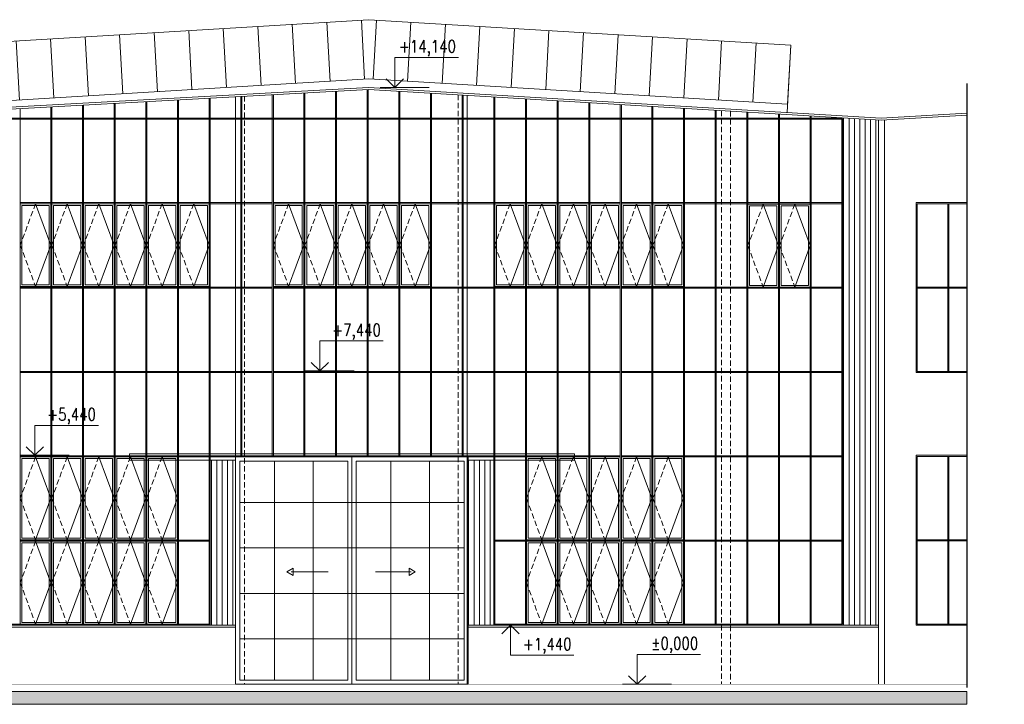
# Model space of a CAD drawing. Header units: millimetres. Extents: x -485339 to 350584, y -1189936 to 0.
# Tile 90 of 256: x -176887 to -153544, y -973114 to -956891. Entities that reach past the tile are written whole.
import ezdxf
from ezdxf.enums import TextEntityAlignment as Align

# ---------------------------------------------------------------- set-up
doc = ezdxf.new("R2010")
doc.units = ezdxf.units.MM
doc.header["$LTSCALE"] = 10
doc.linetypes.add('ČÁRKOVANÁ', pattern=[19.05, 12.7, -6.35])
doc.layers.get('Defpoints').update_dxf_attribs({"color": 201})
for name, color, linetype, lineweight in [('N_popis_fasáda', 212, 'Continuous', 18), ('St__otvory_dveře', 40, 'Continuous', 18), ('St_kóty_výškové', 132, 'Continuous', 18), ('St_otvory_okna', 40, 'Continuous', 18), ('St_sloupy_opláštění_pohled', 25, 'ČÁRKOVANÁ', 18), ('St_čáry_obrys', 5, 'Continuous', 35), ('St_čáry_plné', 250, 'Continuous', 18), ('St_šrafy', 250, 'Continuous', 18)]:
    doc.layers.add(name, color=color, linetype=linetype, lineweight=lineweight)
doc.styles.add('ROMANS', font='romans.shx', dxfattribs={"width": 0.8})
doc.styles.get("Standard").update_dxf_attribs({"font": 'simplex.shx', "width": 0.8})
doc.dimstyles.new('stavebníM100', dxfattribs={"dimtxt": 165, "dimasz": 170, "dimexe": 150, "dimexo": 100, "dimgap": 30, "dimtad": 1, "dimdec": 0, "dimtxsty": 'Standard', "dimblk": 'OBLIQUE', "dimcen": -2.5, "dimdle": 150, "dimclrd": 256, "dimclre": 256, "dimclrt": 256, "dimadec": 4, "dimazin": 0, "dimtfac": 1, "dimtdec": 0, "dimtmove": 2, "dimatfit": 3, "dimldrblk": 'OBLIQUE', "dimfxl": 400, "dimfxlon": 1, "dimlwd": -1, "dimlwe": -1, "dimarcsym": 0})
pattern_1 = [(90, (0, -264741.41), (-127, 8e-15), [])]

# ---------------------------------------------------------------- blocks, each defined once
blk = doc.blocks.new('*U5559')
at = {"layer": 'St_otvory_okna'}
for points in [[(-12.5, -5875), (-12.5, 6087.5)], [(12.5, -5875), (12.5, 6087.5)]]:
    blk.add_lwpolyline(points, dxfattribs=at)
blk = doc.blocks.new('*U5558')
at = {"layer": 'St_otvory_okna'}
for p in [(0, 0), (750, 0), (1500, 0), (2250, 0), (3000, 0), (3750, 0), (4500, 0), (5250, 0), (6000, 0), (6750, 0), (7500, 0)]:
    blk.add_blockref('*U5559', p, dxfattribs=at)
blk = doc.blocks.new('*U5561')
at = {"layer": 'St_otvory_okna'}
for points in [[(-368.75, 12.5), (356.25, 12.5)], [(-368.75, -12.5), (356.25, -12.5)]]:
    blk.add_lwpolyline(points, dxfattribs=at)
blk = doc.blocks.new('*U5560')
at = {"layer": 'St_otvory_okna'}
for p in [(0, 8000), (750, 8000), (1500, 8000), (2250, 8000), (3000, 8000), (3750, 8000), (4500, 8000), (5250, 8000), (6000, 8000), (6750, 8000), (7500, 8000), (0, 6000), (750, 6000), (1500, 6000), (2250, 6000), (3000, 6000), (3750, 6000), (4500, 6000), (5250, 6000), (6000, 6000), (6750, 6000), (7500, 6000), (0, 4000), (750, 4000), (1500, 4000), (2250, 4000), (3000, 4000), (3750, 4000), (4500, 4000), (5250, 4000), (6000, 4000), (6750, 4000), (7500, 4000), (0, 2000), (750, 2000), (1500, 2000), (2250, 2000), (3000, 2000), (3750, 2000), (4500, 2000), (5250, 2000), (6000, 2000), (6750, 2000), (7500, 2000), (0, 0), (750, 0), (1500, 0), (2250, 0), (3000, 0), (3750, 0), (4500, 0), (5250, 0), (6000, 0), (6750, 0), (7500, 0)]:
    blk.add_blockref('*U5561', p, dxfattribs=at)
blk = doc.blocks.new('*U5565')
at = {"layer": 'St_otvory_okna'}
for points in [[(-12.5, -3881.25), (-12.5, 4093.75)], [(12.5, -3881.25), (12.5, 4093.75)]]:
    blk.add_lwpolyline(points, dxfattribs=at)
blk = doc.blocks.new('*U5564')
at = {"layer": 'St_otvory_okna'}
for p in [(0, 0), (750, 0), (1500, 0), (2250, 0), (3000, 0), (3750, 0), (4500, 0), (5250, 0)]:
    blk.add_blockref('*U5565', p, dxfattribs=at)
blk = doc.blocks.new('*U5569')
at = {"layer": 'St_otvory_okna'}
for points in [[(-362.5, 12.5), (362.5, 12.5)], [(-362.5, -12.5), (362.5, -12.5)]]:
    blk.add_lwpolyline(points, dxfattribs=at)
blk = doc.blocks.new('*U5568')
at = {"layer": 'St_otvory_okna'}
for p in [(0, 4000), (750, 4000), (1500, 4000), (2250, 4000), (3000, 4000), (3750, 4000), (4500, 4000), (5250, 4000), (6000, 4000), (0, 2000), (750, 2000), (1500, 2000), (2250, 2000), (3000, 2000), (3750, 2000), (4500, 2000), (5250, 2000), (6000, 2000), (0, 0), (750, 0), (1500, 0), (2250, 0), (3000, 0), (3750, 0), (4500, 0), (5250, 0), (6000, 0)]:
    blk.add_blockref('*U5569', p, dxfattribs=at)
blk = doc.blocks.new('G$CE9516F89')
at = {"layer": 'St_otvory_okna', "color": 0}
for points in [[(0, 0), (725, 0), (725, 1962.5), (0, 1962.5)], [(40, 40), (685, 40), (685, 1922.5), (40, 1922.5)]]:
    blk.add_lwpolyline(points, close=True, dxfattribs=at)
blk.add_lwpolyline([(362.5, 1962.5), (0, 981.25), (362.5, 0)], dxfattribs=at)
at = {"layer": 'St_otvory_okna', "color": 0, "linetype": 'ČÁRKOVANÁ'}
blk.add_lwpolyline([(362.5, 1962.5), (725, 981.25), (362.5, 0)], dxfattribs=at)
blk = doc.blocks.new('*U5571')
at = {"layer": 'St_otvory_okna'}
blk.add_blockref('G$CE9516F89', (-362.5, -981.25), dxfattribs=at)
blk = doc.blocks.new('*U5570')
at = {"layer": 'St_otvory_okna'}
for p in [(-3000, 2000), (-2250, 2000), (-1500, 2000), (-750, 2000), (0, 2000), (-3000, 0), (-2250, 0), (-1500, 0), (-750, 0), (0, 0)]:
    blk.add_blockref('*U5571', p, dxfattribs=at)
blk = doc.blocks.new('*U5573')
at = {"layer": 'St_otvory_okna'}
blk.add_blockref('G$CE9516F89', (-362.5, -981.25), dxfattribs=at)
blk = doc.blocks.new('*U5572')
at = {"layer": 'St_otvory_okna'}
for p in [(-3000, 2000), (-2250, 2000), (-1500, 2000), (-750, 2000), (0, 2000), (-3000, 0), (-2250, 0), (-1500, 0), (-750, 0), (0, 0)]:
    blk.add_blockref('*U5573', p, dxfattribs=at)
blk = doc.blocks.new('*U5575')
at = {"layer": 'St_otvory_okna'}
blk.add_blockref('G$CE9516F89', (-362.5, -981.25), dxfattribs=at)
blk = doc.blocks.new('*U5574')
at = {"layer": 'St_otvory_okna'}
for p in [(-3750, 0), (-3000, 0), (-2250, 0), (-1500, 0), (-750, 0), (0, 0)]:
    blk.add_blockref('*U5575', p, dxfattribs=at)
blk = doc.blocks.new('*U5577')
at = {"layer": 'St_otvory_okna'}
blk.add_blockref('G$CE9516F89', (-362.5, -981.25), dxfattribs=at)
blk = doc.blocks.new('*U5576')
at = {"layer": 'St_otvory_okna'}
for p in [(-750, 0), (0, 0)]:
    blk.add_blockref('*U5577', p, dxfattribs=at)
blk = doc.blocks.new('*U5579')
at = {"layer": 'St_otvory_okna'}
blk.add_blockref('G$CE9516F89', (-362.5, -981.25), dxfattribs=at)
blk = doc.blocks.new('*U5578')
at = {"layer": 'St_otvory_okna'}
for p in [(-3000, 0), (-2250, 0), (-1500, 0), (-750, 0), (0, 0)]:
    blk.add_blockref('*U5579', p, dxfattribs=at)
blk = doc.blocks.new('*U5581')
at = {"layer": 'St_otvory_okna'}
blk.add_blockref('G$CE9516F89', (-362.5, -981.25), dxfattribs=at)
blk = doc.blocks.new('*U5580')
at = {"layer": 'St_otvory_okna'}
for p in [(-3750, 0), (-3000, 0), (-2250, 0), (-1500, 0), (-750, 0), (0, 0)]:
    blk.add_blockref('*U5581', p, dxfattribs=at)
blk = doc.blocks.new('G$CDF0C6FA4')
at = {"layer": 'St__otvory_dveře', "color": 0}
for points in [[(0, 5462), (5275, 5462), (5275, 5312), (2758, 5312), (2758, 5388), (0, 5388), (-2758, 5388), (-2758, 5312), (-5275, 5312), (-5275, 5462)], [(-2758, 0), (2758, 0), (2758, 5388), (-2758, 5388)], [(-1541, 2665), (-1394, 2580), (-1394, 2749)], [(1501, 2665), (1354, 2580), (1354, 2749)]]:
    blk.add_lwpolyline(points, close=True, dxfattribs=at)
for points in [[(0, 5388), (0, 0)], [(-100, 5288), (-2658, 5288), (-2658, 100), (-100, 100)], [(-1838, 5288), (-1838, 100)], [(-919, 5288), (-919, 100)], [(-100, 5288), (-100, 100)], [(100, 100), (2658, 100), (2658, 5288), (100, 5288)], [(100, 5288), (100, 100)], [(919, 5288), (919, 100)], [(1838, 5288), (1838, 100)], [(2658, 4310), (-2658, 4310)], [(2658, 3234), (-2658, 3234)], [(-1443, 2665), (-560, 2665)], [(1403, 2665), (560, 2665)], [(-2658, 2154), (2658, 2154)], [(-2658, 1077), (2658, 1077)]]:
    blk.add_lwpolyline(points, dxfattribs=at)
blk = doc.blocks.new('*U4020')
at = {"layer": 'St_čáry_plné'}
blk.add_lwpolyline([(0, 0), (-7, 1403)], dxfattribs=at)
blk = doc.blocks.new('*U4019')
at = {"layer": 'St_čáry_plné', "rotation": 176.5599197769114}
for p in [(-12221, 2274), (-11402, 2225), (-10584, 2176), (-9765, 2126), (-8947, 2077), (-8128, 2028), (-7310, 1979), (-6491, 1930), (-5673, 1880), (-4854, 1831), (-4036, 1782), (-3217, 1733), (-2399, 1684)]:
    blk.add_blockref('*U4020', p, dxfattribs=at)
blk = doc.blocks.new('*U4022')
at = {"layer": 'St_čáry_plné'}
blk.add_lwpolyline([(0, 0), (-6, -1403)], dxfattribs=at)
blk = doc.blocks.new('*U4021')
at = {"layer": 'St_čáry_plné', "rotation": 3.440080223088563}
for p in [(-15032, 2126), (-14213, 2176), (-13395, 2225), (-12576, 2274), (-19125, 1880), (-18306, 1930), (-17488, 1979), (-16669, 2028), (-15850, 2077), (-22399, 1684), (-21580, 1733), (-20762, 1782), (-19943, 1831)]:
    blk.add_blockref('*U4022', p, dxfattribs=at)
blk = doc.blocks.new('*U3985')
at = {"color": 0, "linetype": 'ByBlock', "lineweight": -2}
blk.add_line((3, 0), (-7, 0), dxfattribs=at)
for points in [[(0, 0), (0, 6.12), (0, 6.12), (-13, 6.12)], [(1.75, 1.75), (0, 0), (-1.75, 1.75)]]:
    blk.add_lwpolyline(points, dxfattribs=at)
at = {"color": 0, "linetype": 'ByBlock', "lineweight": -2, "style": 'ROMANS', "width": 0.8}
for tag, p in [('VYSKA', (-3.45, 9.62)), ('POPIS_001', (-12.5, 5.12))]:
    blk.add_attdef(tag, text='', height=2.5, dxfattribs=at).set_placement(p, align=Align.TOP_RIGHT)
blk = doc.blocks.new('*U4032')
at = {"color": 0, "linetype": 'ByBlock', "lineweight": -2}
blk.add_line((3, 0), (-7, 0), dxfattribs=at)
for points in [[(0, 0), (0, -6.12), (0, -6.12), (-13, -6.12)], [(1.75, -1.75), (0, 0), (-1.75, -1.75)]]:
    blk.add_lwpolyline(points, dxfattribs=at)
at = {"color": 0, "linetype": 'ByBlock', "lineweight": -2, "style": 'ROMANS', "width": 0.8}
for tag, p in [('VYSKA', (-3.45, -2.62)), ('POPIS_001', (-12.5, -7.13))]:
    blk.add_attdef(tag, text='', height=2.5, dxfattribs=at).set_placement(p, align=Align.TOP_RIGHT)
blk = doc.blocks.new('*U4033')
at = {"color": 0, "linetype": 'ByBlock', "lineweight": -2}
blk.add_line((3, 0), (-7, 0), dxfattribs=at)
for points in [[(0, 0), (0, 6.12), (0, 6.12), (-13, 6.12)], [(1.75, 1.75), (0, 0), (-1.75, 1.75)]]:
    blk.add_lwpolyline(points, dxfattribs=at)
at = {"color": 0, "linetype": 'ByBlock', "lineweight": -2, "style": 'ROMANS', "width": 0.8}
for tag, p in [('VYSKA', (-3.45, 9.62)), ('POPIS_001', (-12.5, 5.12))]:
    blk.add_attdef(tag, text='', height=2.5, dxfattribs=at).set_placement(p, align=Align.TOP_RIGHT)
blk = doc.blocks.new('_OBLIQUE')
at = {"color": 0, "linetype": 'ByBlock'}
blk.add_line((-0.5, -0.5), (0.5, 0.5), dxfattribs=at)
blk = doc.blocks.new('*D6706')
at = {"layer": 'Defpoints', "color": 0}
for p in [(-183011, -959239), (0, -959239), (-183011, -960239)]:
    blk.add_point(p, dxfattribs=at)
at = {"layer": 'N_popis_fasáda'}
for p, q in [((-183011, -960389), (-183011, -959089)), ((-182611, -959239), (-183161, -959239)), ((-183111, -960239), (-183161, -960239))]:
    blk.add_line(p, q, dxfattribs=at)
at = {"layer": 'N_popis_fasáda', "linetype": 'ByBlock', "xscale": 170, "yscale": 170, "zscale": 170}
for p, rotation in [((-183011, -959239), 90), ((-183011, -960239), 270)]:
    blk.add_blockref('_OBLIQUE', p, dxfattribs=dict(at, rotation=rotation))
at = {"layer": 'N_popis_fasáda', "insert": (-183124, -959739), "char_height": 165, "attachment_point": 5, "rotation": 90}
blk.add_mtext('1000', dxfattribs=at)

msp = doc.modelspace()

# ---------------------------------------------------------------- hatches: boundary and pattern name
at = {"layer": 'St_šrafy'}
h = msp.add_hatch(dxfattribs=at)
h.set_pattern_fill('ANSI31', color=252, scale=40, angle=45)
h.set_pattern_definition(pattern_1)
h.paths.add_polyline_path([(-157372.8, -971238.5), (-156525.4, -971238.5), (-156525.4, -959271.5), (-157372.8, -959220.5), (-157372.8, -959226)])
h = msp.add_hatch(dxfattribs=at)
h.set_pattern_fill('ANSI31', color=252, scale=40, angle=45)
h.set_pattern_definition(pattern_1)
h.paths.add_polyline_path([(-172372.8, -971238.5), (-171767.8, -971238.5), (-171768.2, -967326), (-172372.8, -967326), (-172372.8, -971213.5)])
h = msp.add_hatch(dxfattribs=at)
h.set_pattern_fill('ANSI31', color=252, scale=40, angle=45)
h.set_pattern_definition(pattern_1)
h.paths.add_polyline_path([(-166252.8, -971238.5), (-165647.8, -971238.5), (-165647.8, -971213.5), (-165647.8, -967326), (-166252.8, -967326)])
h = msp.add_hatch(color=256, dxfattribs=at)
h.dxf.hatch_style = 1
h.paths.add_polyline_path([(-154432.1, -972813.5), (-225253.8, -972813.5), (-225253.8, -973113.5), (-154432.1, -973113.5)])

# ---------------------------------------------------------------- linework, layer by layer
at = {"layer": 'Defpoints'}
msp.add_lwpolyline([(-154432.1, -958403.8), (-154432.1, -972718.6)], dxfattribs=at)
at = {"layer": 'St__otvory_dveře'}
for points in [[(-171768.2, -958717.6), (-171768.2, -972638.5)], [(-166278.2, -958685.2), (-166278.2, -972638.5)]]:
    msp.add_lwpolyline(points, dxfattribs=at)
at = {"layer": 'St_otvory_okna'}
for points in [[(-170147.8, -959251), (-170147.8, -958628.5)], [(-170122.8, -959251), (-170122.8, -958627.1)], [(-169397.8, -959251), (-169397.8, -958587.2)], [(-169372.8, -959251), (-169372.8, -958585.8)], [(-168647.8, -959251), (-168647.8, -958545.9)], [(-168622.8, -959251), (-168622.8, -958544.6)], [(-167897.8, -959251), (-167897.8, -958587.8)], [(-167872.8, -959251), (-167872.8, -958589.3)], [(-167147.8, -959251), (-167147.8, -958632.9)], [(-167122.8, -959251), (-167122.8, -958634.4)], [(-174647.8, -959251), (-174647.8, -958876)], [(-174622.8, -959251), (-174622.8, -958874.6)], [(-173897.8, -959251), (-173897.8, -958834.8)], [(-173872.8, -959251), (-173872.8, -958833.4)], [(-173147.8, -959251), (-173147.8, -958793.5)], [(-173122.8, -959251), (-173122.8, -958792.1)], [(-172397.8, -959251), (-172397.8, -958752.2)], [(-172372.8, -959251), (-172372.8, -958750.9)], [(-171647.8, -959251), (-171647.8, -958711)], [(-171622.8, -959251), (-171622.8, -958709.6)], [(-170897.8, -959251), (-170897.8, -958669.7)], [(-170872.8, -959251), (-170872.8, -958668.4)], [(-166397.8, -959251), (-166397.8, -958678)], [(-166372.8, -959251), (-166372.8, -958679.5)], [(-165647.8, -959251), (-165647.8, -958723.1)], [(-165622.8, -959251), (-165622.8, -958724.6)], [(-164897.8, -959251), (-164897.8, -958768.2)], [(-164872.8, -959251), (-164872.8, -958769.7)], [(-164147.8, -959251), (-164147.8, -958813.3)], [(-164122.8, -959251), (-164122.8, -958814.8)], [(-163397.8, -959251), (-163397.8, -958858.3)], [(-163372.8, -959251), (-163372.8, -958859.8)], [(-176872.8, -959251), (-176872.8, -958998.4)], [(-176147.8, -959251), (-176147.8, -958958.5)], [(-176122.8, -959251), (-176122.8, -958957.2)], [(-175397.8, -959251), (-175397.8, -958917.3)], [(-175372.8, -959251), (-175372.8, -958915.9)], [(-162647.8, -959251), (-162647.8, -958903.4)], [(-162622.8, -959251), (-162622.8, -958904.9)], [(-161897.8, -959251), (-161897.8, -958948.5)], [(-161872.8, -959251), (-161872.8, -958950)], [(-161147.8, -959251), (-161147.8, -958993.6)], [(-161122.8, -959251), (-161122.8, -958995.1)], [(-160397.8, -959251), (-160397.8, -959038.7)], [(-160372.8, -959251), (-160372.8, -959040.2)], [(-159647.8, -959251), (-159647.8, -959083.8)], [(-159622.8, -959251), (-159622.8, -959085.3)], [(-158897.8, -959251), (-158897.8, -959128.9)], [(-158872.8, -959251), (-158872.8, -959130.4)], [(-177647.8, -959226), (-157372.8, -959226), (-157372.8, -971238.5), (-165647.8, -971238.5), (-165647.8, -971213.5)], [(-177647.8, -959251), (-157397.8, -959251), (-157397.8, -971213.5), (-165647.8, -971213.5)], [(-176872.8, -971213.5), (-176872.8, -959251)], [(-176147.8, -971213.5), (-176147.8, -959251)], [(-176122.8, -971213.5), (-176122.8, -959251)], [(-175397.8, -971213.5), (-175397.8, -959251)], [(-175372.8, -971213.5), (-175372.8, -959251)], [(-174647.8, -971213.5), (-174647.8, -959251)], [(-174622.8, -971213.5), (-174622.8, -959251)], [(-173897.8, -971213.5), (-173897.8, -959251)], [(-173872.8, -971213.5), (-173872.8, -959251)], [(-173147.8, -971213.5), (-173147.8, -959251)], [(-173122.8, -971213.5), (-173122.8, -959251)], [(-172397.8, -971213.5), (-172397.8, -959251)], [(-172372.8, -971213.5), (-172372.8, -959251)], [(-158147.8, -959251), (-158147.8, -959173.9)], [(-158122.8, -959251), (-158122.8, -959175.4)], [(-176147.8, -961226), (-176872.8, -961226)], [(-175397.8, -961226), (-176122.8, -961226)], [(-174647.8, -961226), (-175372.8, -961226)], [(-173897.8, -961226), (-174622.8, -961226)], [(-173147.8, -961226), (-173872.8, -961226)], [(-172397.8, -961226), (-173122.8, -961226)], [(-154432.1, -961226), (-155636.6, -961226), (-155636.6, -965251), (-154432.1, -965251)], [(-176147.8, -961251), (-176872.8, -961251)], [(-175397.8, -961251), (-176122.8, -961251)], [(-174647.8, -961251), (-175372.8, -961251)], [(-173897.8, -961251), (-174622.8, -961251)], [(-173147.8, -961251), (-173872.8, -961251)], [(-172397.8, -961251), (-173122.8, -961251)], [(-154432.1, -961251), (-155611.6, -961251), (-155611.6, -965226), (-154432.1, -965226)], [(-154886.6, -965226), (-154886.6, -961251)], [(-154861.6, -965226), (-154861.6, -961251)], [(-176147.8, -963226), (-176872.8, -963226)], [(-176147.8, -963251), (-176872.8, -963251)], [(-175397.8, -963226), (-176122.8, -963226)], [(-175397.8, -963251), (-176122.8, -963251)], [(-174647.8, -963226), (-175372.8, -963226)], [(-174647.8, -963251), (-175372.8, -963251)], [(-173897.8, -963226), (-174622.8, -963226)], [(-173897.8, -963251), (-174622.8, -963251)], [(-173147.8, -963226), (-173872.8, -963226)], [(-173147.8, -963251), (-173872.8, -963251)], [(-172397.8, -963226), (-173122.8, -963226)], [(-172397.8, -963251), (-173122.8, -963251)], [(-155611.6, -963226), (-154432.1, -963226)], [(-155611.6, -963251), (-154432.1, -963251)], [(-176147.8, -965226), (-176872.8, -965226)], [(-176147.8, -965251), (-176872.8, -965251)], [(-175397.8, -965226), (-176122.8, -965226)], [(-175397.8, -965251), (-176122.8, -965251)], [(-174647.8, -965226), (-175372.8, -965226)], [(-174647.8, -965251), (-175372.8, -965251)], [(-173897.8, -965226), (-174622.8, -965226)], [(-173897.8, -965251), (-174622.8, -965251)], [(-173147.8, -965226), (-173872.8, -965226)], [(-173147.8, -965251), (-173872.8, -965251)], [(-172397.8, -965226), (-173122.8, -965226)], [(-172397.8, -965251), (-173122.8, -965251)], [(-176147.8, -967226), (-176872.8, -967226)], [(-176147.8, -967251), (-176872.8, -967251)], [(-175397.8, -967226), (-176122.8, -967226)], [(-175397.8, -967251), (-176122.8, -967251)], [(-174647.8, -967226), (-175372.8, -967226)], [(-174647.8, -967251), (-175372.8, -967251)], [(-173897.8, -967226), (-174622.8, -967226)], [(-173897.8, -967251), (-174622.8, -967251)], [(-173147.8, -967226), (-173872.8, -967226)], [(-173147.8, -967251), (-173872.8, -967251)], [(-172397.8, -967226), (-173122.8, -967226)], [(-172397.8, -967251), (-173122.8, -967251)], [(-165647.8, -967226), (-172372.8, -967226)], [(-165647.8, -967251), (-172372.8, -967251)], [(-154432.1, -967213.5), (-155636.6, -967213.5), (-155636.6, -971238.5), (-154432.1, -971238.5)], [(-154432.1, -967238.5), (-155611.6, -967238.5), (-155611.6, -971213.5), (-154432.1, -971213.5)], [(-154886.6, -971213.5), (-154886.6, -967238.5)], [(-154861.6, -971213.5), (-154861.6, -967238.5)], [(-176147.8, -969226), (-176872.8, -969226)], [(-176147.8, -969251), (-176872.8, -969251)], [(-175397.8, -969226), (-176122.8, -969226)], [(-175397.8, -969251), (-176122.8, -969251)], [(-174647.8, -969226), (-175372.8, -969226)], [(-174647.8, -969251), (-175372.8, -969251)], [(-173897.8, -969226), (-174622.8, -969226)], [(-173897.8, -969251), (-174622.8, -969251)], [(-173147.8, -969226), (-173872.8, -969226)], [(-173147.8, -969251), (-173872.8, -969251)], [(-172397.8, -969226), (-173122.8, -969226)], [(-172397.8, -969251), (-173122.8, -969251)], [(-155611.6, -969213.5), (-154432.1, -969213.5)], [(-155611.6, -969238.5), (-154432.1, -969238.5)], [(-172372.8, -971213.5), (-177647.8, -971213.5)], [(-172372.8, -971213.5), (-172372.8, -971238.5)]]:
    msp.add_lwpolyline(points, dxfattribs=at)
at = {"layer": 'St_sloupy_opláštění_pohled'}
for points in [[(-171768.2, -958717.6), (-171768.2, -972635.9)], [(-171558.2, -958706.1), (-171558.2, -972638.5)], [(-166488.2, -958672.6), (-166488.2, -972635.9)], [(-166278.2, -958685.2), (-166278.2, -972635.9)], [(-160248.2, -959047.7), (-160248.2, -972635.9)], [(-160038.2, -959060.3), (-160038.2, -972635.9)]]:
    msp.add_lwpolyline(points, dxfattribs=at)
at = {"layer": 'St_čáry_obrys', "const_width": 10}
msp.add_lwpolyline([(-154432.1, -972638.5), (-225253.8, -972638.5)], dxfattribs=at)
at = {"layer": 'St_čáry_plné'}
for points in [[(-168608.9, -956891.4), (-178608.9, -957492.6)], [(-168608.9, -956891.4), (-158608.9, -957492.6)], [(-158608.9, -957492.6), (-158695.9, -959090.2)], [(-168608.9, -958296.5), (-178532.6, -958893.1)], [(-168608.9, -958296.5), (-158685.2, -958893.1)], [(-168619.9, -958494.3), (-181013.1, -959176.1)], [(-168620.1, -958544.4), (-181010.3, -959226)], [(-168620.1, -958544.4), (-156466.2, -959275)], [(-168619.9, -958494.3), (-156466.2, -959224.9)], [(-154432.1, -959102.7), (-156466.2, -959224.9)], [(-156525.4, -959271.5), (-156525.4, -972638.5)], [(-154432.1, -959152.7), (-156466.2, -959275)], [(-156386.6, -959270.2), (-156386.6, -972638.5)], [(-177643.1, -971238.5), (-171767.8, -971238.5)], [(-166252.8, -971238.5), (-156525.4, -971238.5)], [(-177798.2, -971288.5), (-171767.8, -971288.5)], [(-166252.8, -971288.5), (-156525.4, -971288.5)]]:
    msp.add_lwpolyline(points, dxfattribs=at)
at = {"layer": 'St_šrafy'}
msp.add_lwpolyline([(-154432.1, -972813.5), (-225253.8, -972813.5), (-225253.8, -973113.5), (-154432.1, -973113.5)], close=True, dxfattribs=at)

# ---------------------------------------------------------------- block references
at = {"layer": 'St__otvory_dveře'}
msp.add_blockref('G$CDF0C6FA4', (-169010.3, -972638.5), dxfattribs=at)
at = {"layer": 'St_kóty_výškové'}
ref = msp.add_blockref('*U4033', (-167992, -958494.3), dxfattribs=dict(at, xscale=-115.8301158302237, yscale=115.8301158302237, zscale=115.8301158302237))
ref.add_attrib('VYSKA', '+14,140', dxfattribs={"layer": '0', "color": 0, "linetype": 'ByBlock', "lineweight": -2, "height": 289.58, "style": 'ROMANS', "width": 0.8}).set_placement((-166544.3, -957379.5), align=Align.TOP_RIGHT)
ref = msp.add_blockref('*U4033', (-169771.7, -965213.5), dxfattribs=dict(at, xscale=-115.8301158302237, yscale=115.8301158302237, zscale=115.8301158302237))
ref.add_attrib('VYSKA', '+7,440', dxfattribs={"layer": '0', "color": 0, "linetype": 'ByBlock', "lineweight": -2, "height": 289.58, "style": 'ROMANS', "width": 0.8}).set_placement((-168323.9, -964098.7), align=Align.TOP_RIGHT)
ref = msp.add_blockref('*U4033', (-176527.8, -967213.5), dxfattribs=dict(at, xscale=-115.8301158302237, yscale=115.8301158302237, zscale=115.8301158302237))
ref.add_attrib('VYSKA', '+5,440', dxfattribs={"layer": '0', "color": 0, "linetype": 'ByBlock', "lineweight": -2, "height": 289.58, "style": 'ROMANS', "width": 0.8}).set_placement((-175080, -966098.7), align=Align.TOP_RIGHT)
ref = msp.add_blockref('*U4032', (-165251.7, -971238.5), dxfattribs=dict(at, xscale=-115.8301158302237, yscale=115.8301158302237, zscale=115.8301158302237))
ref.add_attrib('VYSKA', '+1,440', dxfattribs={"layer": '0', "color": 0, "linetype": 'ByBlock', "lineweight": -2, "height": 289.58, "style": 'ROMANS', "width": 0.8}).set_placement((-163803.9, -971542.6), align=Align.TOP_RIGHT)
ref = msp.add_blockref('*U3985', (-162248.7, -972638.5), dxfattribs=dict(at, xscale=-115.8301158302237, yscale=115.8301158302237, zscale=115.8301158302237))
ref.add_attrib('VYSKA', '%%P0,000', dxfattribs={"layer": '0', "color": 0, "linetype": 'ByBlock', "lineweight": -2, "height": 289.58, "style": 'ROMANS', "width": 0.8}).set_placement((-160800.9, -971523.7), align=Align.TOP_RIGHT)
at = {"layer": 'St_otvory_okna', "xscale": -1}
for name, p in [('*U5564', (-166385.3, -963344.8)), ('*U5558', (-158135.3, -965338.5)), ('*U5568', (-166010.3, -965238.5)), ('*U5560', (-157766.5, -969238.5)), ('*U5580', (-176510.3, -962232.3)), ('*U5578', (-170510.3, -962232.3)), ('*U5574', (-165260.3, -962232.3)), ('*U5576', (-159260.3, -962244.8)), ('*U5572', (-176510.3, -970232.3)), ('*U5570', (-164510.3, -970232.3))]:
    msp.add_blockref(name, p, dxfattribs=at)
at = {"layer": 'St_čáry_plné', "xscale": -1}
for name in ['*U4019', '*U4021']:
    msp.add_blockref(name, (-181007.5, -959176.1), dxfattribs=at)

# ---------------------------------------------------------------- dimensions: what is measured, and where the dimension line sits
at = {"layer": 'N_popis_fasáda'}
dim = msp.add_linear_dim(base=(-183011.3, -959238.5), p1=(-183011.3, -960238.5), p2=(0, -959238.5), angle=90, dimstyle='stavebníM100', dxfattribs=at)
dim.commit()
dim.dimension.update_dxf_attribs({"geometry": '*D6706', "text_midpoint": (-183123.8, -959738.5)})

doc.saveas('drawing.dxf')
